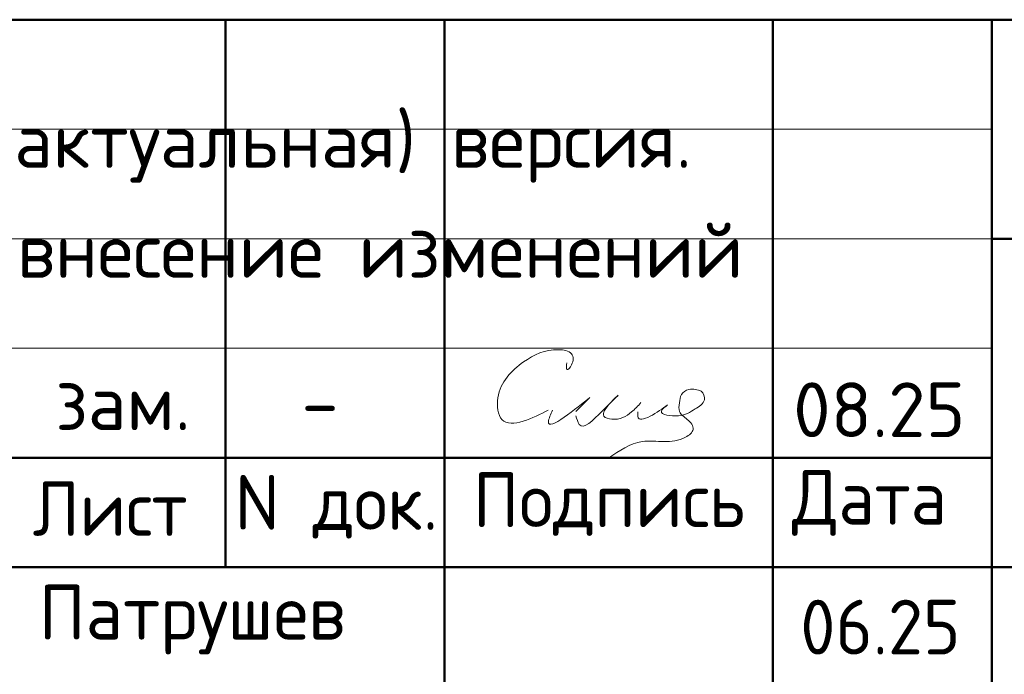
# Model space of a CAD drawing. Header units: millimetres. Extents: x 0 to 50400, y 0 to 35640.
# Tile 14 of 25: x 30071 to 35469, y 3613 to 7200. Entities that reach past the tile are written whole.
import ezdxf

# ---------------------------------------------------------------- set-up
doc = ezdxf.new("R2010")
doc.units = ezdxf.units.MM
doc.layers.add('Standard', color=7, linetype='Continuous', lineweight=25)
doc.styles.add('ISOCPEUR', font='txt')

msp = doc.modelspace()

# ---------------------------------------------------------------- linework, layer by layer
at = {"layer": 'Standard', "color": 7, "linetype": 'Continuous', "lineweight": 50, "transparency": 33554687}
for p, q in [((27600, 7200), (49800, 7200)), ((31200, 4200), (31200, 7200)), ((32400, 600), (32400, 7200)), ((34200, 600), (34200, 7200)), ((35400, 600), (35400, 7200)), ((35400, 6000), (49800, 6000)), ((27600, 4800), (35400, 4800)), ((27600, 4800), (35400, 4800)), ((27600, 4200), (35400, 4200)), ((27600, 4200), (35400, 4200)), ((35400, 4200), (49800, 4200))]:
    msp.add_line(p, q, dxfattribs=at)
at = {"layer": 'Standard', "color": 7, "linetype": 'Continuous', "lineweight": 13, "transparency": 33554687}
for p, q in [((27600, 6600), (35400, 6600)), ((27600, 6000), (35400, 6000)), ((27600, 5400), (35400, 5400))]:
    msp.add_line(p, q, dxfattribs=at)
at = {"layer": 'Standard', "color": 250, "linetype": 'Continuous', "lineweight": 18, "true_color": 0x2d2d2d, "transparency": 33554687}
for points, start_tangent, end_tangent in [([(33071, 5319.2), (33071, 5283.2), (33096.5, 5308.6), (33096.5, 5368.6), (33025.9, 5391.7), (32833.2, 5324.4), (32693.3, 5128.3), (32715.5, 5008.1), (32967.8, 5059.7)], (-0.002121, -0.014264), (0.012144, 0.006193)), ([(32991.8, 5059.7), (32969.7, 4997.6), (33197.2, 5130.3)], (-0.004545, -0.010871), (0.01343, 0.010823)), ([(33120.8, 5029.9), (33139, 4982.6), (33265.8, 5056.5), (33350.6, 5141.3), (33308.2, 5098.9), (33274.3, 5027.1), (33317.4, 5010.7), (33425.9, 5050.6), (33476.8, 5101.5)], (0.003, -0.011121), (0.006762, 0.007385)), ([(33476.8, 5101.5), (33474.3, 5098.8), (33437.2, 5060.6), (33412, 5039.7), (33389.6, 5025.8), (33368.5, 5016.7), (33347.9, 5011.7), (33327.2, 5010.2), (33306.3, 5012.2), (33289.6, 5016.8), (33279.6, 5022), (33274.4, 5026.9), (33271.7, 5032), (33270.8, 5038.1), (33272.1, 5046.6), (33277.5, 5059.1), (33290.3, 5078), (33317.9, 5109.2), (33350.7, 5141.4), (33351.8, 5142.2), (33351.8, 5142.2), (33351.8, 5142.2), (33351.8, 5142.2), (33351.8, 5142.2), (33351.2, 5141.5), (33297.3, 5087.6), (33221, 5013.5), (33192.9, 4990.3), (33175.2, 4979.5), (33163.3, 4975.1), (33154.8, 4974.3), (33148.3, 4975.7), (33142.6, 4979.1), (33137.1, 4985.1), (33130.8, 4997.5), (33120.8, 5029.9)], (-0.006753, -0.007375), (-0.00255, 0.009682)), ([(33197.2, 5130.3), (33120.8, 5053.9)], (-0.007071, -0.007071), (-0.007071, -0.007071)), ([(33623.2, 5089.1), (33589.3, 5055.2), (33682.7, 5029.7), (33774.2, 5066.9), (33825.1, 5117.8), (33807.5, 5163.6), (33775.5, 5173.7), (33739.5, 5173.7), (33698.9, 5145.4), (33688.2, 5100.4), (33688.2, 5052.4), (33730.7, 5010), (33763.6, 4954.9), (33721.2, 4912.5), (33603.5, 4888.2), (33483.5, 4888.2), (33301.6, 4800)], (-0.010143, -0.007596), (-0.008643, -0.005847)), ([(33459.8, 5050.6), (33459.8, 5026.6), (33623.2, 5089.1)], (-0.000563, -0.010819), (0.013445, 0.009544))]:
    msp.add_spline(points, degree=3, dxfattribs=dict(at, start_tangent=start_tangent, end_tangent=end_tangent))

# ---------------------------------------------------------------- texts
at = {"layer": 'Standard', "color": 7, "linetype": 'Continuous', "lineweight": 18, "transparency": 33554687, "insert": (20117.6, 6688.4), "char_height": 300, "width": 13865.25, "attachment_point": 1, "line_spacing_factor": 1.204819}
msp.add_mtext('\\A1;{\\fISOCPEUR|i0|b0;\\H300.000000;\\W1.000000;\\C7;В выделенной области представлена замененная ( актуальная) версия.}\\P{\\fISOCPEUR|i0|b0;\\H300.000000;\\W1.000000;\\C7;Содержание изменения см. в листе разрешения на внесение изменений}\\P', dxfattribs=at)
at = {"layer": 'Standard', "color": 7, "linetype": 'Continuous', "lineweight": 25, "transparency": 33554687, "char_height": 300, "style": 'ISOCPEUR'}
for s, insert, width, attachment_point in [('\\A1;{\\fISOCPEUR|i0|b0;\\H300.000000;\\W1.000000;\\C7;08.25}\\P', (34783.4, 5212.5), 1070.909, 2), ('\\A1;{\\fISOCPEUR|i0|b0;\\H300.000000;\\W1.000000;\\C7;зам.}\\P', (30638.1, 5251.2), 904.091, 2), ('\\A1;{\\fISOCPEUR|i0|b0;\\H300.000000;\\W1.000000;\\C7;-}\\P', (31718.1, 5251.2), 326.667, 2), ('\\W0.94;Лист', (30143, 4371.4), 1040.312, 7), ('\\W0.95;N док.', (31251, 4356.8), 1281.75, 7), ('\\W0.96;Подпись', (32555.3, 4371.4), 1613.136, 7), ('\\W0.94;Дата', (34305.2, 4371.4), 1161.283, 7), ('\\W0.97;Патрушев', (30175.3, 3721.5), 2004.223, 7), ('\\W0.94;06.25', (34350.1, 3721.5), 1070.015, 7)]:
    msp.add_mtext(s, dxfattribs=dict(at, insert=insert, width=width, attachment_point=attachment_point))

doc.saveas('drawing.dxf')
